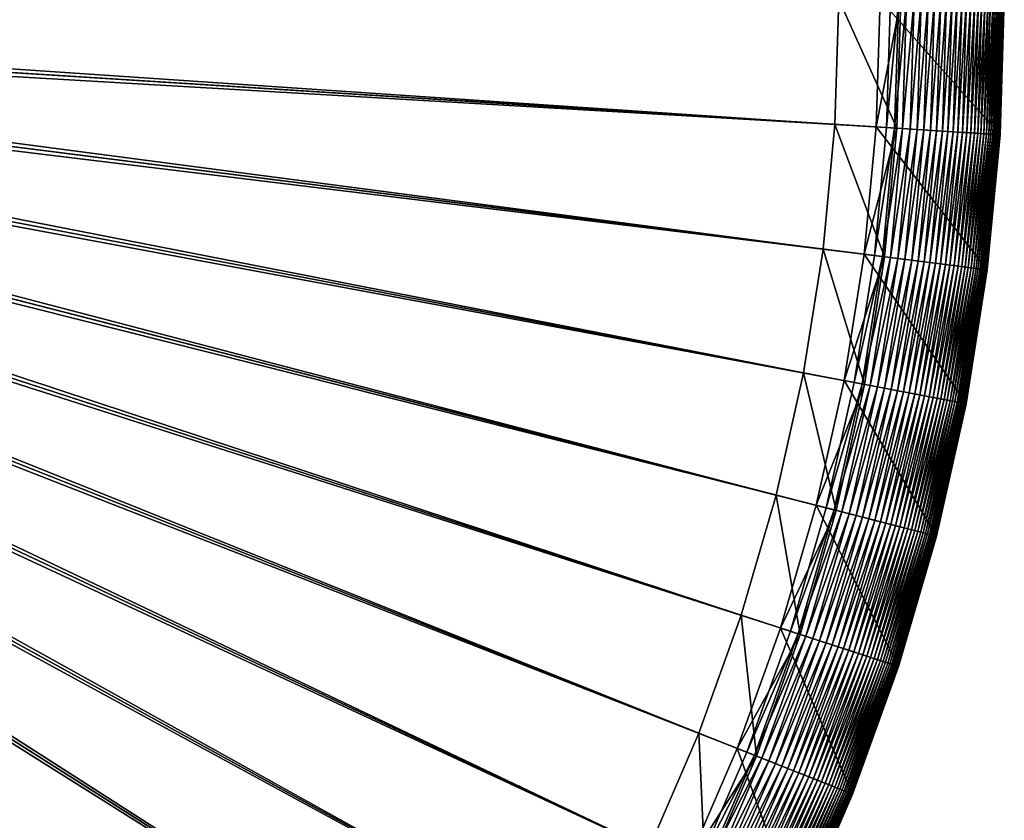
# Model space of a CAD drawing. Header units: millimetres. Extents: x -38.8 to 49.8, y -3.5 to 19.4.
# Tile 165 of 256: x -33.4 to -31.8, y -1.3 to 0. Entities that reach past the tile are written whole.
import ezdxf

# ---------------------------------------------------------------- set-up
doc = ezdxf.new("R2010")
doc.units = ezdxf.units.MM
doc.layers.get('0').update_dxf_attribs({"true_color": 0x5890e1})

msp = doc.modelspace()

# ---------------------------------------------------------------- meshes
at = {"color": 206, "true_color": 0x6c0888}
mesh = msp.add_polyface(dxfattribs=at)
corners = [(-31.9626, 0, 6.7705), (-35.0763, 0, 6.7705), (-35.0768, -0.0142, 6.7705), (-35.0763, 0, 6.3844), (-35.0768, -0.0142, 6.3844), (-32.0535, -0.2045, 6.4013), (-31.9692, -0.2098, 6.7705), (-35.0781, -0.0284, 6.7705), (-35.0781, -0.0284, 6.3844), (-32.0728, -0.4081, 6.4013), (-31.9889, -0.4187, 6.7705), (-35.0803, -0.0425, 6.7705), (-35.0803, -0.0425, 6.3844), (-32.1048, -0.6101, 6.4013), (-32.0218, -0.626, 6.7705), (-35.0835, -0.0564, 6.7705), (-35.0835, -0.0564, 6.3844), (-32.1494, -0.8098, 6.4013), (-32.0676, -0.8308, 6.7705), (-35.0874, -0.0701, 6.7705), (-35.0874, -0.0701, 6.3844), (-35.0923, -0.0835, 6.3844), (-35.0923, -0.0835, 6.7705), (-35.0979, -0.0966, 6.3844), (-35.0979, -0.0966, 6.7705), (-35.1044, -0.1093, 6.3844), (-35.1044, -0.1093, 6.7705), (-35.1117, -0.1216, 6.3844), (-35.1116, -0.1216, 6.7705), (-35.1197, -0.1334, 6.3844), (-35.1197, -0.1334, 6.7705), (-35.1284, -0.1447, 6.3844), (-35.1284, -0.1447, 6.7705), (-35.1378, -0.1554, 6.3844), (-35.1378, -0.1554, 6.7705), (-35.1479, -0.1654, 6.3844), (-35.1479, -0.1654, 6.7705), (-35.1586, -0.1749, 6.3844), (-35.1586, -0.1749, 6.7705), (-35.1699, -0.1836, 6.3844), (-35.1699, -0.1836, 6.7705), (-35.1817, -0.1916, 6.3844), (-35.1817, -0.1916, 6.7705), (-35.1939, -0.1989, 6.3844), (-35.1939, -0.1989, 6.7705), (-35.2066, -0.2053, 6.3844), (-35.2066, -0.2053, 6.7705), (-35.2197, -0.211, 6.3844), (-35.2197, -0.211, 6.7705), (-35.2331, -0.2158, 6.3844), (-35.2331, -0.2158, 6.7705), (-35.2468, -0.2198, 6.3844), (-35.2468, -0.2198, 6.7705), (-35.2607, -0.2229, 6.3844), (-35.2607, -0.2229, 6.7705), (-35.2748, -0.2252, 6.3844), (-35.2748, -0.2252, 6.7705), (-35.289, -0.2265, 6.3844), (-35.289, -0.2265, 6.7705), (-35.3033, -0.2269, 6.3844), (-35.3033, -0.2269, 6.7705)]
mesh.append_faces([[corners[k] for k in face] for face in [(1, 4, 2), (3, 5, 4), (2, 8, 7), (4, 9, 8), (7, 12, 11), (8, 13, 12), (11, 16, 15), (12, 17, 16), (15, 20, 19), (19, 21, 22), (22, 23, 24), (24, 25, 26), (26, 27, 28), (28, 29, 30), (30, 31, 32), (32, 33, 34), (34, 35, 36), (36, 37, 38), (38, 39, 40), (40, 41, 42), (42, 43, 44), (44, 45, 46), (46, 47, 48), (48, 49, 50), (50, 51, 52), (52, 53, 54), (54, 55, 56), (56, 57, 58), (58, 59, 60)]], dxfattribs={"vtx0": -1, "color": 206})
mesh.append_faces([[corners[k] for k in face] for face in [(0, 1, 2), (1, 3, 4), (6, 2, 7), (2, 4, 8), (10, 7, 11), (7, 8, 12), (14, 11, 15), (11, 12, 16), (18, 15, 19), (15, 16, 20), (19, 20, 21), (22, 21, 23), (24, 23, 25), (26, 25, 27), (28, 27, 29), (30, 29, 31), (32, 31, 33), (34, 33, 35), (36, 35, 37), (38, 37, 39), (40, 39, 41), (42, 41, 43), (44, 43, 45), (46, 45, 47), (48, 47, 49), (50, 49, 51), (52, 51, 53), (54, 53, 55), (56, 55, 57), (58, 57, 59)]], dxfattribs={"vtx2": -1, "color": 206})
mesh = msp.add_polyface(dxfattribs=at)
corners = [(-31.9626, 0, 6.7705), (-35.0768, -0.0142, 6.7705), (-31.9692, -0.2098, 6.7705), (-35.0763, 0, 6.3844), (-32.0471, 0, 6.4013), (-32.0535, -0.2045, 6.4013), (-35.0781, -0.0284, 6.7705), (-31.9889, -0.4187, 6.7705), (-35.0768, -0.0142, 6.3844), (-32.0728, -0.4081, 6.4013), (-35.0803, -0.0425, 6.7705), (-32.0218, -0.626, 6.7705), (-35.0781, -0.0284, 6.3844), (-32.1048, -0.6101, 6.4013), (-35.0835, -0.0564, 6.7705), (-32.0676, -0.8308, 6.7705), (-35.0803, -0.0425, 6.3844), (-32.1494, -0.8098, 6.4013), (-35.0874, -0.0701, 6.7705), (-32.1261, -1.0323, 6.7705), (-35.0835, -0.0564, 6.3844), (-32.2065, -1.0062, 6.4013), (-35.0923, -0.0835, 6.7705), (-32.1972, -1.2298, 6.7705), (-35.0874, -0.0701, 6.3844), (-32.2757, -1.1987, 6.4013), (-35.0979, -0.0966, 6.7705), (-32.2805, -1.4224, 6.7705), (-35.0923, -0.0835, 6.3844), (-32.357, -1.3864, 6.4013), (-35.1044, -0.1093, 6.7705), (-32.3758, -1.6094, 6.7705), (-35.0979, -0.0966, 6.3844), (-32.4499, -1.5687, 6.4013), (-35.1116, -0.1216, 6.7705), (-32.4826, -1.79, 6.7705), (-35.1044, -0.1093, 6.3844), (-32.554, -1.7447, 6.4013), (-32.4604, -1.8041, 6.7692), (-32.5897, -1.9715, 6.7701), (-32.5793, -1.9791, 6.7692), (-32.4713, -1.7972, 6.7701), (-32.6006, -1.9636, 6.7705), (-35.1197, -0.1334, 6.7705), (-35.1117, -0.1216, 6.3844), (-32.669, -1.9139, 6.4013), (-32.4684, -1.7991, 6.1478), (-32.5869, -1.9735, 6.1478), (-32.6143, -1.9537, 3.9448), (-32.4891, -2.0446, 6.7191), (-32.4944, -2.0408, 6.7256), (-32.6281, -2.2131, 6.7256), (-32.5, -2.0367, 6.7318), (-32.6334, -2.2087, 6.7318), (-32.5061, -2.0323, 6.7376), (-32.6392, -2.2039, 6.7376), (-32.5125, -2.0276, 6.7429), (-32.6453, -2.1988, 6.7429), (-32.5193, -2.0226, 6.7479), (-32.6518, -2.1935, 6.7479), (-32.5266, -2.0174, 6.7524), (-32.6587, -2.1877, 6.7524), (-32.5343, -2.0118, 6.7565), (-32.6661, -2.1817, 6.7565), (-32.5424, -2.0059, 6.7601), (-32.6738, -2.1753, 6.7601), (-32.5509, -1.9997, 6.7632), (-32.6819, -2.1686, 6.7632), (-32.5599, -1.9931, 6.7657), (-32.6905, -2.1615, 6.7657), (-32.5694, -1.9863, 6.7678), (-32.6995, -2.154, 6.7678), (-32.709, -2.1462, 6.7692), (-32.7189, -2.138, 6.7701), (-32.7292, -2.1294, 6.7705), (-35.1284, -0.1447, 6.7705), (-35.1197, -0.1334, 6.3844), (-32.7943, -2.0756, 6.4013), (-32.7162, -2.1402, 6.1478), (-32.7423, -2.1187, 3.9448), (-32.4502, -2.0729, 3.7911), (-32.586, -2.2479, 3.7911), (-35.1378, -0.1554, 6.7705), (-32.868, -2.2868, 6.7705), (-35.1284, -0.1447, 6.3844), (-32.9296, -2.229, 6.4013), (-35.1479, -0.1654, 6.7705), (-33.0164, -2.4352, 6.7705), (-35.1378, -0.1554, 6.3844), (-33.0743, -2.3736, 6.4013), (-35.1586, -0.1749, 6.7705), (-33.1738, -2.574, 6.7705), (-35.1479, -0.1654, 6.3844), (-33.2277, -2.5089, 6.4013), (-35.1699, -0.1836, 6.7705), (-33.3397, -2.7027, 6.7705), (-35.1586, -0.1749, 6.3844), (-33.3893, -2.6343, 6.4013)]
mesh.append_faces([[corners[k] for k in face] for face in [(0, 1, 2), (2, 6, 7), (7, 10, 11), (11, 14, 15), (15, 18, 19), (19, 22, 23), (23, 26, 27), (27, 30, 31), (31, 34, 35), (38, 39, 40), (41, 42, 39), (35, 43, 42), (37, 47, 45), (46, 48, 47), (66, 69, 67), (68, 71, 69), (70, 72, 71), (40, 73, 72), (39, 74, 73), (42, 75, 74), (45, 78, 77), (47, 79, 78), (48, 81, 79), (74, 82, 83), (83, 86, 87), (87, 90, 91), (91, 94, 95)]], dxfattribs={"vtx0": -1, "color": 206})
mesh.append_faces([[corners[k] for k in face] for face in [(3, 4, 5), (8, 5, 9), (12, 9, 13), (16, 13, 17), (20, 17, 21), (24, 21, 25), (28, 25, 29), (32, 29, 33), (36, 33, 37), (44, 37, 45), (37, 46, 47), (49, 50, 51), (50, 52, 53), (52, 54, 55), (54, 56, 57), (56, 58, 59), (58, 60, 61), (60, 62, 63), (62, 64, 65), (64, 66, 67), (66, 68, 69), (68, 70, 71), (70, 40, 72), (40, 39, 73), (39, 42, 74), (76, 45, 77), (45, 47, 78), (47, 48, 79), (48, 80, 81), (84, 77, 85), (88, 85, 89), (92, 89, 93), (96, 93, 97)]], dxfattribs={"vtx2": -1, "color": 206})
mesh = msp.add_polyface(dxfattribs=at)
corners = [(-31.7767, 0, 3.7911), (-31.7837, -0.2214, 6.5722), (-31.7837, -0.2214, 3.7911), (-31.7767, 0, 6.5722), (-31.7837, -0.2214, 6.5819), (-31.7767, 0, 6.5819), (-31.784, -0.2214, 6.5915), (-31.7771, 0, 6.5915), (-31.7846, -0.2214, 6.601), (-31.7777, 0, 6.601), (-31.7856, -0.2213, 6.6105), (-31.7786, 0, 6.6105), (-31.7869, -0.2212, 6.62), (-31.7799, 0, 6.62), (-31.7885, -0.2211, 6.6293), (-31.7815, 0, 6.6293), (-31.7905, -0.221, 6.6384), (-31.7835, 0, 6.6384), (-31.7928, -0.2209, 6.6475), (-31.7858, 0, 6.6475), (-31.7955, -0.2207, 6.6564), (-31.8045, -0.442, 6.5722), (-31.8045, -0.442, 6.5819), (-31.8049, -0.442, 6.5915), (-31.8055, -0.4419, 6.601), (-31.8064, -0.4418, 6.6105), (-31.8077, -0.4416, 6.62), (-31.8093, -0.4414, 6.6293), (-31.8113, -0.4411, 6.6384), (-31.8136, -0.4408, 6.6475), (-31.8163, -0.4405, 6.6564), (-31.7986, -0.2205, 6.665), (-31.8193, -0.4401, 6.665), (-31.802, -0.2203, 6.6735), (-31.8228, -0.4397, 6.6735), (-31.8059, -0.22, 6.6818), (-31.8266, -0.4392, 6.6818), (-31.8102, -0.2198, 6.6898), (-31.8309, -0.4387, 6.6898), (-31.8149, -0.2195, 6.6976), (-31.8356, -0.4381, 6.6976), (-31.82, -0.2191, 6.7051), (-31.8407, -0.4374, 6.7051), (-31.8256, -0.2188, 6.7122), (-31.8462, -0.4367, 6.7122), (-31.8316, -0.2184, 6.7191), (-31.8522, -0.436, 6.7191), (-31.8381, -0.218, 6.7256), (-31.8587, -0.4352, 6.7256), (-31.8451, -0.2176, 6.7318), (-31.8656, -0.4343, 6.7318), (-31.8525, -0.2171, 6.7376), (-31.873, -0.4333, 6.7376), (-31.8605, -0.2166, 6.7429), (-31.8809, -0.4323, 6.7429), (-31.8689, -0.2161, 6.7479), (-31.8893, -0.4313, 6.7479), (-31.8779, -0.2155, 6.7524), (-31.8982, -0.4302, 6.7524), (-31.8874, -0.2149, 6.7565), (-31.9076, -0.429, 6.7565), (-31.8974, -0.2143, 6.7601), (-31.9175, -0.4277, 6.7601), (-31.9079, -0.2136, 6.7632), (-31.928, -0.4264, 6.7632), (-31.919, -0.2129, 6.7657), (-31.9391, -0.425, 6.7657), (-31.9307, -0.2122, 6.7678), (-31.9507, -0.4235, 6.7678), (-31.9429, -0.2114, 6.7692), (-31.9628, -0.422, 6.7692), (-31.9558, -0.2106, 6.7701), (-31.9756, -0.4204, 6.7701), (-31.9692, -0.2098, 6.7705), (-31.9889, -0.4187, 6.7705), (-32.0535, -0.2045, 6.4013), (-31.9523, -0.2108, 6.1478), (-31.9722, -0.4208, 6.1478), (-32.0728, -0.4081, 6.4013), (-31.9861, -0.2087, 3.9448), (-32.0057, -0.4166, 3.9448), (-31.8045, -0.442, 3.7911)]
mesh.append_faces([[corners[k] for k in face] for face in [(0, 1, 2), (3, 4, 1), (5, 6, 4), (7, 8, 6), (9, 10, 8), (11, 12, 10), (13, 14, 12), (15, 16, 14), (17, 18, 16), (19, 20, 18), (51, 54, 52), (53, 56, 54), (55, 58, 56), (57, 60, 58), (59, 62, 60), (61, 64, 62), (63, 66, 64), (65, 68, 66), (67, 70, 68), (69, 72, 70), (71, 74, 72), (75, 77, 78), (76, 80, 77), (79, 81, 80)]], dxfattribs={"vtx0": -1, "color": 206})
mesh.append_faces([[corners[k] for k in face] for face in [(2, 1, 21), (1, 4, 22), (4, 6, 23), (6, 8, 24), (8, 10, 25), (10, 12, 26), (12, 14, 27), (14, 16, 28), (16, 18, 29), (18, 20, 30), (20, 31, 32), (31, 33, 34), (33, 35, 36), (35, 37, 38), (37, 39, 40), (39, 41, 42), (41, 43, 44), (43, 45, 46), (45, 47, 48), (47, 49, 50), (49, 51, 52), (51, 53, 54), (53, 55, 56), (55, 57, 58), (57, 59, 60), (59, 61, 62), (61, 63, 64), (63, 65, 66), (65, 67, 68), (67, 69, 70), (69, 71, 72), (71, 73, 74), (75, 76, 77), (76, 79, 80), (79, 2, 81)]], dxfattribs={"vtx2": -1, "color": 206})
mesh = msp.add_polyface(dxfattribs=at)
corners = [(-31.7767, 0, 3.7911), (-31.7767, 0, 6.5722), (-31.7837, -0.2214, 6.5722), (-31.7767, 0, 6.5819), (-31.7837, -0.2214, 6.5819), (-31.7771, 0, 6.5915), (-31.784, -0.2214, 6.5915), (-31.7777, 0, 6.601), (-31.7846, -0.2214, 6.601), (-31.7786, 0, 6.6105), (-31.7856, -0.2213, 6.6105), (-31.7799, 0, 6.62), (-31.7869, -0.2212, 6.62), (-31.7815, 0, 6.6293), (-31.7885, -0.2211, 6.6293), (-31.7835, 0, 6.6384), (-31.7905, -0.221, 6.6384), (-31.7858, 0, 6.6475), (-31.7928, -0.2209, 6.6475), (-31.7886, 0, 6.6564), (-31.7955, -0.2207, 6.6564), (-31.7916, 0, 6.665), (-31.7986, -0.2205, 6.665), (-31.7951, 0, 6.6735), (-31.802, -0.2203, 6.6735), (-31.799, 0, 6.6818), (-31.8059, -0.22, 6.6818), (-31.8033, 0, 6.6898), (-31.8102, -0.2198, 6.6898), (-31.808, 0, 6.6976), (-31.8149, -0.2195, 6.6976), (-31.8132, 0, 6.7051), (-31.82, -0.2191, 6.7051), (-31.8187, 0, 6.7122), (-31.8256, -0.2188, 6.7122), (-31.8248, 0, 6.7191), (-31.8316, -0.2184, 6.7191), (-31.8313, 0, 6.7256), (-31.8381, -0.218, 6.7256), (-31.8383, 0, 6.7318), (-31.8451, -0.2176, 6.7318), (-31.8457, 0, 6.7376), (-31.8525, -0.2171, 6.7376), (-31.8537, 0, 6.7429), (-31.8605, -0.2166, 6.7429), (-31.8621, 0, 6.7479), (-31.8689, -0.2161, 6.7479), (-31.8711, 0, 6.7524), (-31.8779, -0.2155, 6.7524), (-31.8806, 0, 6.7565), (-31.8874, -0.2149, 6.7565), (-31.8906, 0, 6.7601), (-31.8974, -0.2143, 6.7601), (-31.9012, 0, 6.7632), (-31.9079, -0.2136, 6.7632), (-31.9123, 0, 6.7657), (-31.919, -0.2129, 6.7657), (-31.924, 0, 6.7678), (-31.9307, -0.2122, 6.7678), (-31.9363, 0, 6.7692), (-31.9429, -0.2114, 6.7692), (-31.9491, 0, 6.7701), (-31.9558, -0.2106, 6.7701), (-31.9626, 0, 6.7705), (-31.9692, -0.2098, 6.7705), (-32.0471, 0, 6.4013), (-31.9457, 0, 6.1478), (-31.9523, -0.2108, 6.1478), (-32.0535, -0.2045, 6.4013), (-31.9795, 0, 3.9448), (-31.9861, -0.2087, 3.9448), (-31.7837, -0.2214, 3.7911)]
mesh.append_faces([[corners[k] for k in face] for face in [(19, 22, 20), (21, 24, 22), (23, 26, 24), (25, 28, 26), (27, 30, 28), (29, 32, 30), (31, 34, 32), (33, 36, 34), (35, 38, 36), (37, 40, 38), (39, 42, 40), (41, 44, 42), (43, 46, 44), (45, 48, 46), (47, 50, 48), (49, 52, 50), (51, 54, 52), (53, 56, 54), (55, 58, 56), (57, 60, 58), (59, 62, 60), (61, 64, 62), (65, 67, 68), (66, 70, 67), (69, 71, 70)]], dxfattribs={"vtx0": -1, "color": 206})
mesh.append_faces([[corners[k] for k in face] for face in [(0, 1, 2), (1, 3, 4), (3, 5, 6), (5, 7, 8), (7, 9, 10), (9, 11, 12), (11, 13, 14), (13, 15, 16), (15, 17, 18), (17, 19, 20), (19, 21, 22), (21, 23, 24), (23, 25, 26), (25, 27, 28), (27, 29, 30), (29, 31, 32), (31, 33, 34), (33, 35, 36), (35, 37, 38), (37, 39, 40), (39, 41, 42), (41, 43, 44), (43, 45, 46), (45, 47, 48), (47, 49, 50), (49, 51, 52), (51, 53, 54), (53, 55, 56), (55, 57, 58), (57, 59, 60), (59, 61, 62), (61, 63, 64), (65, 66, 67), (66, 69, 70), (69, 0, 71)]], dxfattribs={"vtx2": -1, "color": 206})
mesh = msp.add_polyface(dxfattribs=at)
corners = [(-35.0835, -0.0564, 6.3844), (-32.2065, -1.0062, 6.4013), (-35.0874, -0.0701, 6.3844), (-32.1261, -1.0323, 6.7705), (-35.0874, -0.0701, 6.7705), (-35.0923, -0.0835, 6.7705), (-32.2757, -1.1987, 6.4013), (-35.0923, -0.0835, 6.3844), (-32.1972, -1.2298, 6.7705), (-35.0979, -0.0966, 6.7705), (-32.357, -1.3864, 6.4013), (-35.0979, -0.0966, 6.3844), (-32.2805, -1.4224, 6.7705), (-35.1044, -0.1093, 6.7705), (-32.4499, -1.5687, 6.4013), (-35.1044, -0.1093, 6.3844), (-32.3758, -1.6094, 6.7705), (-35.1116, -0.1216, 6.7705), (-32.554, -1.7447, 6.4013), (-35.1117, -0.1216, 6.3844), (-32.4826, -1.79, 6.7705), (-35.1197, -0.1334, 6.7705), (-32.669, -1.9139, 6.4013), (-35.1197, -0.1334, 6.3844), (-32.6006, -1.9636, 6.7705), (-35.1284, -0.1447, 6.7705), (-32.7943, -2.0756, 6.4013), (-35.1284, -0.1447, 6.3844), (-32.7292, -2.1294, 6.7705), (-35.1378, -0.1554, 6.7705), (-32.9296, -2.229, 6.4013), (-35.1378, -0.1554, 6.3844), (-32.868, -2.2868, 6.7705), (-35.1479, -0.1654, 6.7705), (-33.0743, -2.3736, 6.4013), (-35.1479, -0.1654, 6.3844), (-33.0164, -2.4352, 6.7705), (-35.1586, -0.1749, 6.7705), (-33.2277, -2.5089, 6.4013), (-35.1586, -0.1749, 6.3844), (-33.1738, -2.574, 6.7705), (-35.1699, -0.1836, 6.7705), (-33.3893, -2.6343, 6.4013), (-35.1699, -0.1836, 6.3844), (-33.3397, -2.7027, 6.7705), (-35.1817, -0.1916, 6.7705), (-33.5132, -2.8206, 6.7705), (-33.5585, -2.7493, 6.4013), (-35.1817, -0.1916, 6.3844), (-35.1939, -0.1989, 6.7705), (-33.6939, -2.9274, 6.7705), (-33.7346, -2.8534, 6.4013), (-35.1939, -0.1989, 6.3844), (-35.2066, -0.2053, 6.7705), (-33.8809, -3.0227, 6.7705), (-33.9169, -2.9463, 6.4013), (-35.2066, -0.2053, 6.3844), (-35.2197, -0.211, 6.7705), (-34.0735, -3.1061, 6.7705), (-34.1046, -3.0275, 6.4013), (-35.2197, -0.211, 6.3844), (-35.2331, -0.2158, 6.7705), (-34.2709, -3.1772, 6.7705), (-34.2971, -3.0968, 6.4013), (-35.2331, -0.2158, 6.3844), (-35.2468, -0.2198, 6.7705), (-34.4725, -3.2357, 6.7705), (-34.4935, -3.1539, 6.4013), (-35.2468, -0.2198, 6.3844), (-35.2607, -0.2229, 6.7705), (-34.6773, -3.2815, 6.7705), (-34.6931, -3.1985, 6.4013), (-35.2607, -0.2229, 6.3844), (-35.2748, -0.2252, 6.7705), (-34.8846, -3.3143, 6.7705), (-34.8952, -3.2305, 6.4013), (-35.2748, -0.2252, 6.3844), (-35.289, -0.2265, 6.7705), (-35.0988, -3.2497, 6.4013), (-35.289, -0.2265, 6.3844), (-35.0935, -3.3341, 6.7705), (-35.3033, -0.2269, 6.7705), (-35.3033, -3.2562, 6.4013), (-35.3033, -0.2269, 6.3844)]
mesh.append_faces([[corners[k] for k in face] for face in [(0, 1, 2), (2, 6, 7), (7, 10, 11), (11, 14, 15), (15, 18, 19), (19, 22, 23), (23, 26, 27), (27, 30, 31), (31, 34, 35), (35, 38, 39), (39, 42, 43), (44, 45, 46), (43, 47, 48), (46, 49, 50), (48, 51, 52), (50, 53, 54), (52, 55, 56), (54, 57, 58), (56, 59, 60), (58, 61, 62), (60, 63, 64), (62, 65, 66), (64, 67, 68), (66, 69, 70), (68, 71, 72), (70, 73, 74), (72, 75, 76), (76, 78, 79), (79, 82, 83)]], dxfattribs={"vtx0": -1, "color": 206})
mesh.append_faces([[corners[k] for k in face] for face in [(3, 4, 5), (8, 5, 9), (12, 9, 13), (16, 13, 17), (20, 17, 21), (24, 21, 25), (28, 25, 29), (32, 29, 33), (36, 33, 37), (40, 37, 41), (44, 41, 45), (43, 42, 47), (46, 45, 49), (48, 47, 51), (50, 49, 53), (52, 51, 55), (54, 53, 57), (56, 55, 59), (58, 57, 61), (60, 59, 63), (62, 61, 65), (64, 63, 67), (66, 65, 69), (68, 67, 71), (70, 69, 73), (72, 71, 75), (74, 73, 77), (76, 75, 78), (80, 77, 81), (79, 78, 82)]], dxfattribs={"vtx2": -1, "color": 206})
mesh = msp.add_polyface(dxfattribs=at)
corners = [(-31.7837, -0.2214, 3.7911), (-31.8045, -0.442, 6.5722), (-31.8045, -0.442, 3.7911), (-31.7837, -0.2214, 6.5722), (-31.8045, -0.442, 6.5819), (-31.7837, -0.2214, 6.5819), (-31.8049, -0.442, 6.5915), (-31.784, -0.2214, 6.5915), (-31.8055, -0.4419, 6.601), (-31.7846, -0.2214, 6.601), (-31.8064, -0.4418, 6.6105), (-31.7856, -0.2213, 6.6105), (-31.8077, -0.4416, 6.62), (-31.7869, -0.2212, 6.62), (-31.8093, -0.4414, 6.6293), (-31.7885, -0.2211, 6.6293), (-31.8113, -0.4411, 6.6384), (-31.7905, -0.221, 6.6384), (-31.8136, -0.4408, 6.6475), (-31.7928, -0.2209, 6.6475), (-31.8163, -0.4405, 6.6564), (-31.7955, -0.2207, 6.6564), (-31.8193, -0.4401, 6.665), (-31.7986, -0.2205, 6.665), (-31.8228, -0.4397, 6.6735), (-31.802, -0.2203, 6.6735), (-31.8266, -0.4392, 6.6818), (-31.8059, -0.22, 6.6818), (-31.8309, -0.4387, 6.6898), (-31.8102, -0.2198, 6.6898), (-31.8356, -0.4381, 6.6976), (-31.8149, -0.2195, 6.6976), (-31.8407, -0.4374, 6.7051), (-31.82, -0.2191, 6.7051), (-31.8462, -0.4367, 6.7122), (-31.8256, -0.2188, 6.7122), (-31.8522, -0.436, 6.7191), (-31.8316, -0.2184, 6.7191), (-31.8587, -0.4352, 6.7256), (-31.8381, -0.218, 6.7256), (-31.8656, -0.4343, 6.7318), (-31.8451, -0.2176, 6.7318), (-31.873, -0.4333, 6.7376), (-31.8392, -0.6608, 6.5722), (-31.8392, -0.6608, 6.5819), (-31.8395, -0.6607, 6.5915), (-31.8401, -0.6606, 6.601), (-31.8411, -0.6604, 6.6105), (-31.8423, -0.6602, 6.62), (-31.8439, -0.6599, 6.6293), (-31.8459, -0.6595, 6.6384), (-31.8482, -0.6591, 6.6475), (-31.8508, -0.6586, 6.6564), (-31.8538, -0.658, 6.665), (-31.8573, -0.6574, 6.6735), (-31.8611, -0.6566, 6.6818), (-31.8653, -0.6558, 6.6898), (-31.8699, -0.6549, 6.6976), (-31.875, -0.654, 6.7051), (-31.8805, -0.6529, 6.7122), (-31.8864, -0.6518, 6.7191), (-31.8928, -0.6506, 6.7256), (-31.8996, -0.6493, 6.7318), (-31.907, -0.6479, 6.7376), (-31.8809, -0.4323, 6.7429), (-31.9148, -0.6464, 6.7429), (-31.8893, -0.4313, 6.7479), (-31.9231, -0.6448, 6.7479), (-31.8982, -0.4302, 6.7524), (-31.9319, -0.6431, 6.7524), (-31.9076, -0.429, 6.7565), (-31.9412, -0.6413, 6.7565), (-31.9175, -0.4277, 6.7601), (-31.9511, -0.6395, 6.7601), (-31.928, -0.4264, 6.7632), (-31.9615, -0.6375, 6.7632), (-31.9391, -0.425, 6.7657), (-31.9724, -0.6354, 6.7657), (-31.9507, -0.4235, 6.7678), (-31.9839, -0.6332, 6.7678), (-31.9628, -0.422, 6.7692), (-31.9959, -0.6309, 6.7692), (-31.9756, -0.4204, 6.7701), (-32.0086, -0.6285, 6.7701), (-31.9889, -0.4187, 6.7705), (-32.0218, -0.626, 6.7705), (-32.0728, -0.4081, 6.4013), (-31.9722, -0.4208, 6.1478), (-32.0052, -0.6291, 6.1478), (-32.1048, -0.6101, 6.4013), (-32.0057, -0.4166, 3.9448), (-32.0384, -0.6228, 3.9448), (-31.8392, -0.6608, 3.7911)]
mesh.append_faces([[corners[k] for k in face] for face in [(0, 1, 2), (3, 4, 1), (5, 6, 4), (7, 8, 6), (9, 10, 8), (11, 12, 10), (13, 14, 12), (15, 16, 14), (17, 18, 16), (19, 20, 18), (21, 22, 20), (23, 24, 22), (25, 26, 24), (27, 28, 26), (29, 30, 28), (31, 32, 30), (33, 34, 32), (35, 36, 34), (37, 38, 36), (39, 40, 38), (41, 42, 40), (80, 83, 81), (82, 85, 83), (86, 88, 89), (87, 91, 88)]], dxfattribs={"vtx0": -1, "color": 206})
mesh.append_faces([[corners[k] for k in face] for face in [(2, 1, 43), (1, 4, 44), (4, 6, 45), (6, 8, 46), (8, 10, 47), (10, 12, 48), (12, 14, 49), (14, 16, 50), (16, 18, 51), (18, 20, 52), (20, 22, 53), (22, 24, 54), (24, 26, 55), (26, 28, 56), (28, 30, 57), (30, 32, 58), (32, 34, 59), (34, 36, 60), (36, 38, 61), (38, 40, 62), (40, 42, 63), (42, 64, 65), (64, 66, 67), (66, 68, 69), (68, 70, 71), (70, 72, 73), (72, 74, 75), (74, 76, 77), (76, 78, 79), (78, 80, 81), (80, 82, 83), (82, 84, 85), (86, 87, 88), (87, 90, 91), (90, 2, 92)]], dxfattribs={"vtx2": -1, "color": 206})
mesh = msp.add_polyface(dxfattribs=at)
corners = [(-31.8045, -0.442, 3.7911), (-31.8392, -0.6608, 6.5722), (-31.8392, -0.6608, 3.7911), (-31.8045, -0.442, 6.5722), (-31.8392, -0.6608, 6.5819), (-31.8045, -0.442, 6.5819), (-31.8395, -0.6607, 6.5915), (-31.8049, -0.442, 6.5915), (-31.8401, -0.6606, 6.601), (-31.8055, -0.4419, 6.601), (-31.8411, -0.6604, 6.6105), (-31.8064, -0.4418, 6.6105), (-31.8423, -0.6602, 6.62), (-31.8077, -0.4416, 6.62), (-31.8439, -0.6599, 6.6293), (-31.8093, -0.4414, 6.6293), (-31.8459, -0.6595, 6.6384), (-31.8113, -0.4411, 6.6384), (-31.8482, -0.6591, 6.6475), (-31.8136, -0.4408, 6.6475), (-31.8508, -0.6586, 6.6564), (-31.8163, -0.4405, 6.6564), (-31.8538, -0.658, 6.665), (-31.8193, -0.4401, 6.665), (-31.8573, -0.6574, 6.6735), (-31.8228, -0.4397, 6.6735), (-31.8611, -0.6566, 6.6818), (-31.8266, -0.4392, 6.6818), (-31.8653, -0.6558, 6.6898), (-31.8309, -0.4387, 6.6898), (-31.8699, -0.6549, 6.6976), (-31.8356, -0.4381, 6.6976), (-31.875, -0.654, 6.7051), (-31.8407, -0.4374, 6.7051), (-31.8805, -0.6529, 6.7122), (-31.8462, -0.4367, 6.7122), (-31.8864, -0.6518, 6.7191), (-31.8522, -0.436, 6.7191), (-31.8928, -0.6506, 6.7256), (-31.8587, -0.4352, 6.7256), (-31.8996, -0.6493, 6.7318), (-31.8656, -0.4343, 6.7318), (-31.907, -0.6479, 6.7376), (-31.873, -0.4333, 6.7376), (-31.9148, -0.6464, 6.7429), (-31.8809, -0.4323, 6.7429), (-31.9231, -0.6448, 6.7479), (-31.8893, -0.4313, 6.7479), (-31.9319, -0.6431, 6.7524), (-31.8982, -0.4302, 6.7524), (-31.9412, -0.6413, 6.7565), (-31.9076, -0.429, 6.7565), (-31.9511, -0.6395, 6.7601), (-31.9175, -0.4277, 6.7601), (-31.9615, -0.6375, 6.7632), (-31.928, -0.4264, 6.7632), (-31.9724, -0.6354, 6.7657), (-31.9391, -0.425, 6.7657), (-31.9839, -0.6332, 6.7678), (-31.9507, -0.4235, 6.7678), (-31.9959, -0.6309, 6.7692), (-32.0057, -0.4166, 3.9448), (-32.0384, -0.6228, 3.9448), (-31.8941, -0.8753, 6.6384), (-31.8964, -0.8747, 6.6475), (-31.899, -0.8741, 6.6564), (-31.902, -0.8733, 6.665), (-31.9053, -0.8724, 6.6735), (-31.9091, -0.8715, 6.6818), (-31.9132, -0.8704, 6.6898), (-31.9178, -0.8692, 6.6976), (-31.9228, -0.868, 6.7051), (-31.9282, -0.8666, 6.7122), (-31.9341, -0.8651, 6.7191), (-31.9404, -0.8634, 6.7256), (-31.9471, -0.8617, 6.7318), (-31.9543, -0.8599, 6.7376), (-31.9621, -0.8579, 6.7429), (-31.9702, -0.8558, 6.7479), (-31.9789, -0.8535, 6.7524), (-31.9881, -0.8512, 6.7565), (-31.9978, -0.8487, 6.7601), (-32.0081, -0.8461, 6.7632), (-32.0189, -0.8433, 6.7657), (-32.0302, -0.8404, 6.7678), (-32.0421, -0.8373, 6.7692), (-32.0086, -0.6285, 6.7701), (-32.0545, -0.8341, 6.7701), (-32.0218, -0.626, 6.7705), (-32.0676, -0.8308, 6.7705), (-32.1048, -0.6101, 6.4013), (-32.0052, -0.6291, 6.1478), (-32.0512, -0.835, 6.1478), (-32.0839, -0.8266, 3.9448), (-31.8875, -0.877, 3.7911)]
mesh.append_faces([[corners[k] for k in face] for face in [(0, 1, 2), (3, 4, 1), (5, 6, 4), (7, 8, 6), (9, 10, 8), (11, 12, 10), (13, 14, 12), (15, 16, 14), (17, 18, 16), (19, 20, 18), (21, 22, 20), (23, 24, 22), (25, 26, 24), (27, 28, 26), (29, 30, 28), (31, 32, 30), (33, 34, 32), (35, 36, 34), (37, 38, 36), (39, 40, 38), (41, 42, 40), (43, 44, 42), (45, 46, 44), (47, 48, 46), (49, 50, 48), (51, 52, 50), (53, 54, 52), (55, 56, 54), (57, 58, 56), (59, 60, 58), (61, 2, 62)]], dxfattribs={"vtx0": -1, "color": 206})
mesh.append_faces([[corners[k] for k in face] for face in [(14, 16, 63), (16, 18, 64), (18, 20, 65), (20, 22, 66), (22, 24, 67), (24, 26, 68), (26, 28, 69), (28, 30, 70), (30, 32, 71), (32, 34, 72), (34, 36, 73), (36, 38, 74), (38, 40, 75), (40, 42, 76), (42, 44, 77), (44, 46, 78), (46, 48, 79), (48, 50, 80), (50, 52, 81), (52, 54, 82), (54, 56, 83), (56, 58, 84), (58, 60, 85), (60, 86, 87), (86, 88, 89), (90, 91, 92), (91, 62, 93), (62, 2, 94)]], dxfattribs={"vtx2": -1, "color": 206})
mesh = msp.add_polyface(dxfattribs=at)
corners = [(-31.8392, -0.6608, 3.7911), (-31.8392, -0.6608, 6.5722), (-31.8875, -0.877, 6.5722), (-31.8875, -0.877, 3.7911), (-31.8392, -0.6608, 6.5819), (-31.8875, -0.877, 6.5819), (-31.8395, -0.6607, 6.5915), (-31.8878, -0.8769, 6.5915), (-31.8401, -0.6606, 6.601), (-31.8884, -0.8768, 6.601), (-31.8411, -0.6604, 6.6105), (-31.8894, -0.8765, 6.6105), (-31.8423, -0.6602, 6.62), (-31.8906, -0.8762, 6.62), (-31.8439, -0.6599, 6.6293), (-31.8922, -0.8758, 6.6293), (-31.8941, -0.8753, 6.6384), (-31.8459, -0.6595, 6.6384), (-31.8964, -0.8747, 6.6475), (-31.8482, -0.6591, 6.6475), (-31.899, -0.8741, 6.6564), (-31.8508, -0.6586, 6.6564), (-31.902, -0.8733, 6.665), (-31.8538, -0.658, 6.665), (-31.9053, -0.8724, 6.6735), (-31.8573, -0.6574, 6.6735), (-31.9091, -0.8715, 6.6818), (-31.8611, -0.6566, 6.6818), (-31.9132, -0.8704, 6.6898), (-31.8653, -0.6558, 6.6898), (-31.9178, -0.8692, 6.6976), (-31.8699, -0.6549, 6.6976), (-31.9228, -0.868, 6.7051), (-31.875, -0.654, 6.7051), (-31.9282, -0.8666, 6.7122), (-31.8805, -0.6529, 6.7122), (-31.9341, -0.8651, 6.7191), (-31.8864, -0.6518, 6.7191), (-31.9404, -0.8634, 6.7256), (-31.8928, -0.6506, 6.7256), (-31.9471, -0.8617, 6.7318), (-31.8996, -0.6493, 6.7318), (-31.9543, -0.8599, 6.7376), (-31.907, -0.6479, 6.7376), (-31.9621, -0.8579, 6.7429), (-31.9148, -0.6464, 6.7429), (-31.9702, -0.8558, 6.7479), (-31.9231, -0.6448, 6.7479), (-31.9789, -0.8535, 6.7524), (-31.9319, -0.6431, 6.7524), (-31.9881, -0.8512, 6.7565), (-31.9412, -0.6413, 6.7565), (-31.9978, -0.8487, 6.7601), (-31.9511, -0.6395, 6.7601), (-32.0081, -0.8461, 6.7632), (-31.9615, -0.6375, 6.7632), (-32.0189, -0.8433, 6.7657), (-31.9724, -0.6354, 6.7657), (-32.0302, -0.8404, 6.7678), (-31.9839, -0.6332, 6.7678), (-32.0421, -0.8373, 6.7692), (-31.9959, -0.6309, 6.7692), (-32.0545, -0.8341, 6.7701), (-32.0086, -0.6285, 6.7701), (-32.0676, -0.8308, 6.7705), (-32.1048, -0.6101, 6.4013), (-32.0512, -0.835, 6.1478), (-32.1494, -0.8098, 6.4013), (-32.0052, -0.6291, 6.1478), (-32.0839, -0.8266, 3.9448), (-32.0384, -0.6228, 3.9448), (-31.995, -1.0749, 6.7191), (-32.0012, -1.0729, 6.7256), (-32.0079, -1.0707, 6.7318), (-32.0149, -1.0684, 6.7376), (-32.0225, -1.066, 6.7429), (-32.0306, -1.0634, 6.7479), (-32.0391, -1.0606, 6.7524), (-32.0481, -1.0577, 6.7565), (-32.0577, -1.0546, 6.7601), (-32.0677, -1.0513, 6.7632), (-32.0783, -1.0479, 6.7657), (-32.0894, -1.0442, 6.7678), (-32.1011, -1.0405, 6.7692), (-32.1133, -1.0365, 6.7701), (-32.1261, -1.0323, 6.7705), (-32.11, -1.0375, 6.1478), (-32.1422, -1.0271, 3.9448), (-31.9493, -1.0898, 3.7911)]
mesh.append_faces([[corners[k] for k in face] for face in [(0, 2, 3), (1, 5, 2), (4, 7, 5), (6, 9, 7), (8, 11, 9), (10, 13, 11), (12, 15, 13), (14, 16, 15), (17, 18, 16), (19, 20, 18), (21, 22, 20), (23, 24, 22), (25, 26, 24), (27, 28, 26), (29, 30, 28), (31, 32, 30), (33, 34, 32), (35, 36, 34), (37, 38, 36), (39, 40, 38), (41, 42, 40), (43, 44, 42), (45, 46, 44), (47, 48, 46), (49, 50, 48), (51, 52, 50), (53, 54, 52), (55, 56, 54), (57, 58, 56), (59, 60, 58), (61, 62, 60), (63, 64, 62), (65, 66, 67), (68, 69, 66), (70, 3, 69)]], dxfattribs={"vtx0": -1, "color": 206})
mesh.append_faces([[corners[k] for k in face] for face in [(0, 1, 2), (1, 4, 5), (4, 6, 7), (6, 8, 9), (8, 10, 11), (10, 12, 13), (12, 14, 15), (34, 36, 71), (36, 38, 72), (38, 40, 73), (40, 42, 74), (42, 44, 75), (44, 46, 76), (46, 48, 77), (48, 50, 78), (50, 52, 79), (52, 54, 80), (54, 56, 81), (56, 58, 82), (58, 60, 83), (60, 62, 84), (62, 64, 85), (67, 66, 86), (66, 69, 87), (69, 3, 88)]], dxfattribs={"vtx2": -1, "color": 206})
mesh = msp.add_polyface(dxfattribs=at)
corners = [(-31.8875, -0.877, 3.7911), (-31.8875, -0.877, 6.5722), (-31.9493, -1.0898, 6.5722), (-31.9493, -1.0898, 3.7911), (-31.8875, -0.877, 6.5819), (-31.9493, -1.0898, 6.5819), (-31.8878, -0.8769, 6.5915), (-31.9496, -1.0897, 6.5915), (-31.8884, -0.8768, 6.601), (-31.9502, -1.0895, 6.601), (-31.8894, -0.8765, 6.6105), (-31.9511, -1.0892, 6.6105), (-31.8906, -0.8762, 6.62), (-31.9524, -1.0888, 6.62), (-31.8922, -0.8758, 6.6293), (-31.9539, -1.0883, 6.6293), (-31.8941, -0.8753, 6.6384), (-31.9558, -1.0877, 6.6384), (-31.8964, -0.8747, 6.6475), (-31.958, -1.0869, 6.6475), (-31.899, -0.8741, 6.6564), (-31.9606, -1.0861, 6.6564), (-31.902, -0.8733, 6.665), (-31.9635, -1.0852, 6.665), (-31.9053, -0.8724, 6.6735), (-31.9668, -1.0841, 6.6735), (-31.9091, -0.8715, 6.6818), (-31.9705, -1.0829, 6.6818), (-31.9132, -0.8704, 6.6898), (-31.9746, -1.0816, 6.6898), (-31.9178, -0.8692, 6.6976), (-31.9791, -1.0801, 6.6976), (-31.9228, -0.868, 6.7051), (-31.984, -1.0785, 6.7051), (-31.9282, -0.8666, 6.7122), (-31.9893, -1.0768, 6.7122), (-31.995, -1.0749, 6.7191), (-31.9341, -0.8651, 6.7191), (-32.0012, -1.0729, 6.7256), (-31.9404, -0.8634, 6.7256), (-32.0079, -1.0707, 6.7318), (-31.9471, -0.8617, 6.7318), (-32.0149, -1.0684, 6.7376), (-31.9543, -0.8599, 6.7376), (-32.0225, -1.066, 6.7429), (-31.9621, -0.8579, 6.7429), (-32.0306, -1.0634, 6.7479), (-31.9702, -0.8558, 6.7479), (-32.0391, -1.0606, 6.7524), (-31.9789, -0.8535, 6.7524), (-32.0481, -1.0577, 6.7565), (-31.9881, -0.8512, 6.7565), (-32.0577, -1.0546, 6.7601), (-31.9978, -0.8487, 6.7601), (-32.0677, -1.0513, 6.7632), (-32.0081, -0.8461, 6.7632), (-32.0783, -1.0479, 6.7657), (-32.0189, -0.8433, 6.7657), (-32.0894, -1.0442, 6.7678), (-32.0302, -0.8404, 6.7678), (-32.1011, -1.0405, 6.7692), (-32.0421, -0.8373, 6.7692), (-32.1133, -1.0365, 6.7701), (-32.0545, -0.8341, 6.7701), (-32.1261, -1.0323, 6.7705), (-32.1494, -0.8098, 6.4013), (-32.11, -1.0375, 6.1478), (-32.2065, -1.0062, 6.4013), (-32.0512, -0.835, 6.1478), (-32.1422, -1.0271, 3.9448), (-32.0839, -0.8266, 3.9448), (-32.1401, -1.2524, 6.7632), (-32.1505, -1.2483, 6.7657), (-32.1613, -1.244, 6.7678), (-32.1727, -1.2395, 6.7692), (-32.1847, -1.2347, 6.7701), (-32.1972, -1.2298, 6.7705), (-32.2129, -1.2236, 3.9448)]
mesh.append_faces([[corners[k] for k in face] for face in [(0, 2, 3), (1, 5, 2), (4, 7, 5), (6, 9, 7), (8, 11, 9), (10, 13, 11), (12, 15, 13), (14, 17, 15), (16, 19, 17), (18, 21, 19), (20, 23, 21), (22, 25, 23), (24, 27, 25), (26, 29, 27), (28, 31, 29), (30, 33, 31), (32, 35, 33), (34, 36, 35), (37, 38, 36), (39, 40, 38), (41, 42, 40), (43, 44, 42), (45, 46, 44), (47, 48, 46), (49, 50, 48), (51, 52, 50), (53, 54, 52), (55, 56, 54), (57, 58, 56), (59, 60, 58), (61, 62, 60), (63, 64, 62), (65, 66, 67), (68, 69, 66), (70, 3, 69)]], dxfattribs={"vtx0": -1, "color": 206})
mesh.append_faces([[corners[k] for k in face] for face in [(0, 1, 2), (1, 4, 5), (4, 6, 7), (6, 8, 9), (8, 10, 11), (10, 12, 13), (12, 14, 15), (14, 16, 17), (16, 18, 19), (18, 20, 21), (20, 22, 23), (22, 24, 25), (24, 26, 27), (26, 28, 29), (28, 30, 31), (30, 32, 33), (32, 34, 35), (52, 54, 71), (54, 56, 72), (56, 58, 73), (58, 60, 74), (60, 62, 75), (62, 64, 76), (66, 69, 77)]], dxfattribs={"vtx2": -1, "color": 206})
mesh = msp.add_polyface(dxfattribs=at)
corners = [(-32.1133, -1.0365, 6.7701), (-32.1972, -1.2298, 6.7705), (-32.1847, -1.2347, 6.7701), (-32.2065, -1.0062, 6.4013), (-32.11, -1.0375, 6.1478), (-32.1815, -1.236, 6.1478), (-32.2757, -1.1987, 6.4013), (-32.2129, -1.2236, 3.9448), (-32.0959, -1.2699, 6.7429), (-32.1896, -1.4652, 6.7479), (-32.182, -1.4688, 6.7429), (-32.1038, -1.2668, 6.7479), (-32.1978, -1.4613, 6.7524), (-32.1121, -1.2635, 6.7524), (-32.2063, -1.4573, 6.7565), (-32.121, -1.26, 6.7565), (-32.2154, -1.453, 6.7601), (-32.1303, -1.2563, 6.7601), (-32.1401, -1.2524, 6.7632), (-32.225, -1.4485, 6.7632), (-32.1505, -1.2483, 6.7657), (-32.2351, -1.4438, 6.7657), (-32.1613, -1.244, 6.7678), (-32.2456, -1.4388, 6.7678), (-32.1727, -1.2395, 6.7692), (-32.2567, -1.4336, 6.7692), (-32.2684, -1.4281, 6.7701), (-32.2805, -1.4224, 6.7705), (-32.2652, -1.4296, 6.1478), (-32.357, -1.3864, 6.4013), (-32.2958, -1.4152, 3.9448), (-32.1123, -1.5015, 3.7911), (-32.1231, -1.4965, 6.6564), (-32.1259, -1.4952, 6.665), (-32.226, -1.6917, 6.665), (-32.129, -1.4937, 6.6735), (-32.2291, -1.6901, 6.6735), (-32.1325, -1.492, 6.6818), (-32.2325, -1.6882, 6.6818), (-32.1364, -1.4902, 6.6898), (-32.2362, -1.6861, 6.6898), (-32.1407, -1.4882, 6.6976), (-32.2403, -1.6839, 6.6976), (-32.1453, -1.486, 6.7051), (-32.2449, -1.6814, 6.7051), (-32.1504, -1.4836, 6.7122), (-32.2498, -1.6787, 6.7122), (-32.1558, -1.4811, 6.7191), (-32.255, -1.6758, 6.7191), (-32.1617, -1.4783, 6.7256), (-32.2607, -1.6726, 6.7256), (-32.168, -1.4753, 6.7318), (-32.2669, -1.6693, 6.7318), (-32.1748, -1.4721, 6.7376), (-32.2734, -1.6657, 6.7376), (-32.2804, -1.6618, 6.7429), (-32.2878, -1.6578, 6.7479), (-32.2956, -1.6535, 6.7524), (-32.304, -1.6489, 6.7565), (-32.3128, -1.644, 6.7601), (-32.322, -1.639, 6.7632), (-32.3318, -1.6336, 6.7657), (-32.342, -1.628, 6.7678), (-32.3528, -1.622, 6.7692), (-32.364, -1.6159, 6.7701), (-32.3758, -1.6094, 6.7705), (-32.361, -1.6175, 6.1478), (-32.4499, -1.5687, 6.4013), (-32.3906, -1.6012, 3.9448), (-32.2129, -1.6989, 3.7911)]
mesh.append_faces([[corners[k] for k in face] for face in [(0, 1, 2), (3, 5, 6), (4, 7, 5), (8, 9, 10), (11, 12, 9), (13, 14, 12), (15, 16, 14), (17, 19, 16), (18, 21, 19), (20, 23, 21), (22, 25, 23), (24, 26, 25), (2, 27, 26), (6, 28, 29), (5, 30, 28), (7, 31, 30), (14, 59, 58), (16, 60, 59), (19, 61, 60), (21, 62, 61), (23, 63, 62), (25, 64, 63), (26, 65, 64), (29, 66, 67), (28, 68, 66), (30, 69, 68)]], dxfattribs={"vtx0": -1, "color": 206})
mesh.append_faces([[corners[k] for k in face] for face in [(3, 4, 5), (17, 18, 19), (18, 20, 21), (20, 22, 23), (22, 24, 25), (24, 2, 26), (2, 1, 27), (6, 5, 28), (5, 7, 30), (32, 33, 34), (33, 35, 36), (35, 37, 38), (37, 39, 40), (39, 41, 42), (41, 43, 44), (43, 45, 46), (45, 47, 48), (47, 49, 50), (49, 51, 52), (51, 53, 54), (53, 10, 55), (10, 9, 56), (9, 12, 57), (12, 14, 58), (14, 16, 59), (16, 19, 60), (19, 21, 61), (21, 23, 62), (23, 25, 63), (25, 26, 64), (26, 27, 65), (29, 28, 66), (28, 30, 68), (30, 31, 69)]], dxfattribs={"vtx2": -1, "color": 206})
mesh = msp.add_polyface(dxfattribs=at)
corners = [(-31.9493, -1.0898, 3.7911), (-31.9493, -1.0898, 6.5722), (-32.0244, -1.2982, 6.5722), (-32.0244, -1.2982, 3.7911), (-31.9493, -1.0898, 6.5819), (-32.0244, -1.2982, 6.5819), (-31.9496, -1.0897, 6.5915), (-32.0247, -1.2981, 6.5915), (-31.9502, -1.0895, 6.601), (-32.0253, -1.2979, 6.601), (-31.9511, -1.0892, 6.6105), (-32.0261, -1.2975, 6.6105), (-31.9524, -1.0888, 6.62), (-32.0273, -1.297, 6.62), (-31.9539, -1.0883, 6.6293), (-32.0288, -1.2964, 6.6293), (-31.9558, -1.0877, 6.6384), (-32.0307, -1.2957, 6.6384), (-31.958, -1.0869, 6.6475), (-32.0329, -1.2948, 6.6475), (-31.9606, -1.0861, 6.6564), (-32.0354, -1.2939, 6.6564), (-31.9635, -1.0852, 6.665), (-32.0382, -1.2927, 6.665), (-31.9668, -1.0841, 6.6735), (-32.0415, -1.2914, 6.6735), (-31.9705, -1.0829, 6.6818), (-32.0451, -1.29, 6.6818), (-31.9746, -1.0816, 6.6898), (-32.0491, -1.2884, 6.6898), (-31.9791, -1.0801, 6.6976), (-32.0535, -1.2867, 6.6976), (-31.984, -1.0785, 6.7051), (-32.0582, -1.2848, 6.7051), (-31.9893, -1.0768, 6.7122), (-32.0634, -1.2827, 6.7122), (-31.995, -1.0749, 6.7191), (-32.0691, -1.2805, 6.7191), (-32.0012, -1.0729, 6.7256), (-32.0751, -1.2781, 6.7256), (-32.0079, -1.0707, 6.7318), (-32.0816, -1.2756, 6.7318), (-32.0149, -1.0684, 6.7376), (-32.0885, -1.2728, 6.7376), (-32.0225, -1.066, 6.7429), (-32.0959, -1.2699, 6.7429), (-32.0306, -1.0634, 6.7479), (-32.1038, -1.2668, 6.7479), (-32.0391, -1.0606, 6.7524), (-32.1121, -1.2635, 6.7524), (-32.0481, -1.0577, 6.7565), (-32.121, -1.26, 6.7565), (-32.0577, -1.0546, 6.7601), (-32.1303, -1.2563, 6.7601), (-32.1401, -1.2524, 6.7632), (-32.0677, -1.0513, 6.7632), (-32.1505, -1.2483, 6.7657), (-32.0783, -1.0479, 6.7657), (-32.1613, -1.244, 6.7678), (-32.0894, -1.0442, 6.7678), (-32.1727, -1.2395, 6.7692), (-32.1011, -1.0405, 6.7692), (-32.1847, -1.2347, 6.7701), (-32.1422, -1.0271, 3.9448), (-32.2129, -1.2236, 3.9448)]
mesh.append_faces([[corners[k] for k in face] for face in [(0, 2, 3), (1, 5, 2), (4, 7, 5), (6, 9, 7), (8, 11, 9), (10, 13, 11), (12, 15, 13), (14, 17, 15), (16, 19, 17), (18, 21, 19), (20, 23, 21), (22, 25, 23), (24, 27, 25), (26, 29, 27), (28, 31, 29), (30, 33, 31), (32, 35, 33), (34, 37, 35), (36, 39, 37), (38, 41, 39), (40, 43, 41), (42, 45, 43), (44, 47, 45), (46, 49, 47), (48, 51, 49), (50, 53, 51), (52, 54, 53), (55, 56, 54), (57, 58, 56), (59, 60, 58), (61, 62, 60), (63, 3, 64)]], dxfattribs={"vtx0": -1, "color": 206})
mesh.append_faces([[corners[k] for k in face] for face in [(0, 1, 2), (1, 4, 5), (4, 6, 7), (6, 8, 9), (8, 10, 11), (10, 12, 13), (12, 14, 15), (14, 16, 17), (16, 18, 19), (18, 20, 21), (20, 22, 23), (22, 24, 25), (24, 26, 27), (26, 28, 29), (28, 30, 31), (30, 32, 33), (32, 34, 35), (34, 36, 37), (36, 38, 39), (38, 40, 41), (40, 42, 43), (42, 44, 45), (44, 46, 47), (46, 48, 49), (48, 50, 51), (50, 52, 53), (63, 0, 3)]], dxfattribs={"vtx2": -1, "color": 206})
mesh = msp.add_polyface(dxfattribs=at)
corners = [(-32.0244, -1.2982, 3.7911), (-32.0244, -1.2982, 6.5722), (-32.1123, -1.5015, 6.5722), (-32.1123, -1.5015, 3.7911), (-32.0244, -1.2982, 6.5819), (-32.1124, -1.5015, 6.5819), (-32.0247, -1.2981, 6.5915), (-32.1127, -1.5014, 6.5915), (-32.0253, -1.2979, 6.601), (-32.1132, -1.5011, 6.601), (-32.0261, -1.2975, 6.6105), (-32.1141, -1.5007, 6.6105), (-32.0273, -1.297, 6.62), (-32.1152, -1.5002, 6.62), (-32.0288, -1.2964, 6.6293), (-32.1167, -1.4995, 6.6293), (-32.0307, -1.2957, 6.6384), (-32.1185, -1.4986, 6.6384), (-32.0329, -1.2948, 6.6475), (-32.1206, -1.4976, 6.6475), (-32.0354, -1.2939, 6.6564), (-32.1231, -1.4965, 6.6564), (-32.0382, -1.2927, 6.665), (-32.1259, -1.4952, 6.665), (-32.0415, -1.2914, 6.6735), (-32.129, -1.4937, 6.6735), (-32.0451, -1.29, 6.6818), (-32.1325, -1.492, 6.6818), (-32.0491, -1.2884, 6.6898), (-32.1364, -1.4902, 6.6898), (-32.0535, -1.2867, 6.6976), (-32.1407, -1.4882, 6.6976), (-32.0582, -1.2848, 6.7051), (-32.1453, -1.486, 6.7051), (-32.0634, -1.2827, 6.7122), (-32.1504, -1.4836, 6.7122), (-32.0691, -1.2805, 6.7191), (-32.1558, -1.4811, 6.7191), (-32.0751, -1.2781, 6.7256), (-32.1617, -1.4783, 6.7256), (-32.0816, -1.2756, 6.7318), (-32.168, -1.4753, 6.7318), (-32.0885, -1.2728, 6.7376), (-32.1748, -1.4721, 6.7376), (-32.0959, -1.2699, 6.7429), (-32.182, -1.4688, 6.7429), (-32.1038, -1.2668, 6.7479), (-32.1896, -1.4652, 6.7479), (-32.1121, -1.2635, 6.7524), (-32.1978, -1.4613, 6.7524), (-32.121, -1.26, 6.7565), (-32.2063, -1.4573, 6.7565), (-32.1303, -1.2563, 6.7601), (-32.2154, -1.453, 6.7601), (-32.2129, -1.2236, 3.9448), (-32.2129, -1.6989, 6.5722), (-32.2129, -1.6989, 6.5819), (-32.2132, -1.6988, 6.5915), (-32.2138, -1.6985, 6.601), (-32.2146, -1.698, 6.6105), (-32.2157, -1.6974, 6.62), (-32.2172, -1.6966, 6.6293), (-32.2189, -1.6957, 6.6384), (-32.2209, -1.6945, 6.6475), (-32.2233, -1.6932, 6.6564)]
mesh.append_faces([[corners[k] for k in face] for face in [(0, 2, 3), (1, 5, 2), (4, 7, 5), (6, 9, 7), (8, 11, 9), (10, 13, 11), (12, 15, 13), (14, 17, 15), (16, 19, 17), (18, 21, 19), (20, 23, 21), (22, 25, 23), (24, 27, 25), (26, 29, 27), (28, 31, 29), (30, 33, 31), (32, 35, 33), (34, 37, 35), (36, 39, 37), (38, 41, 39), (40, 43, 41), (42, 45, 43)]], dxfattribs={"vtx0": -1, "color": 206})
mesh.append_faces([[corners[k] for k in face] for face in [(0, 1, 2), (1, 4, 5), (4, 6, 7), (6, 8, 9), (8, 10, 11), (10, 12, 13), (12, 14, 15), (14, 16, 17), (16, 18, 19), (18, 20, 21), (20, 22, 23), (22, 24, 25), (24, 26, 27), (26, 28, 29), (28, 30, 31), (30, 32, 33), (32, 34, 35), (34, 36, 37), (36, 38, 39), (38, 40, 41), (40, 42, 43), (42, 44, 45), (44, 46, 47), (46, 48, 49), (48, 50, 51), (50, 52, 53), (54, 0, 3), (3, 2, 55), (2, 5, 56), (5, 7, 57), (7, 9, 58), (9, 11, 59), (11, 13, 60), (13, 15, 61), (15, 17, 62), (17, 19, 63), (19, 21, 64)]], dxfattribs={"vtx2": -1, "color": 206})

doc.saveas('drawing.dxf')
